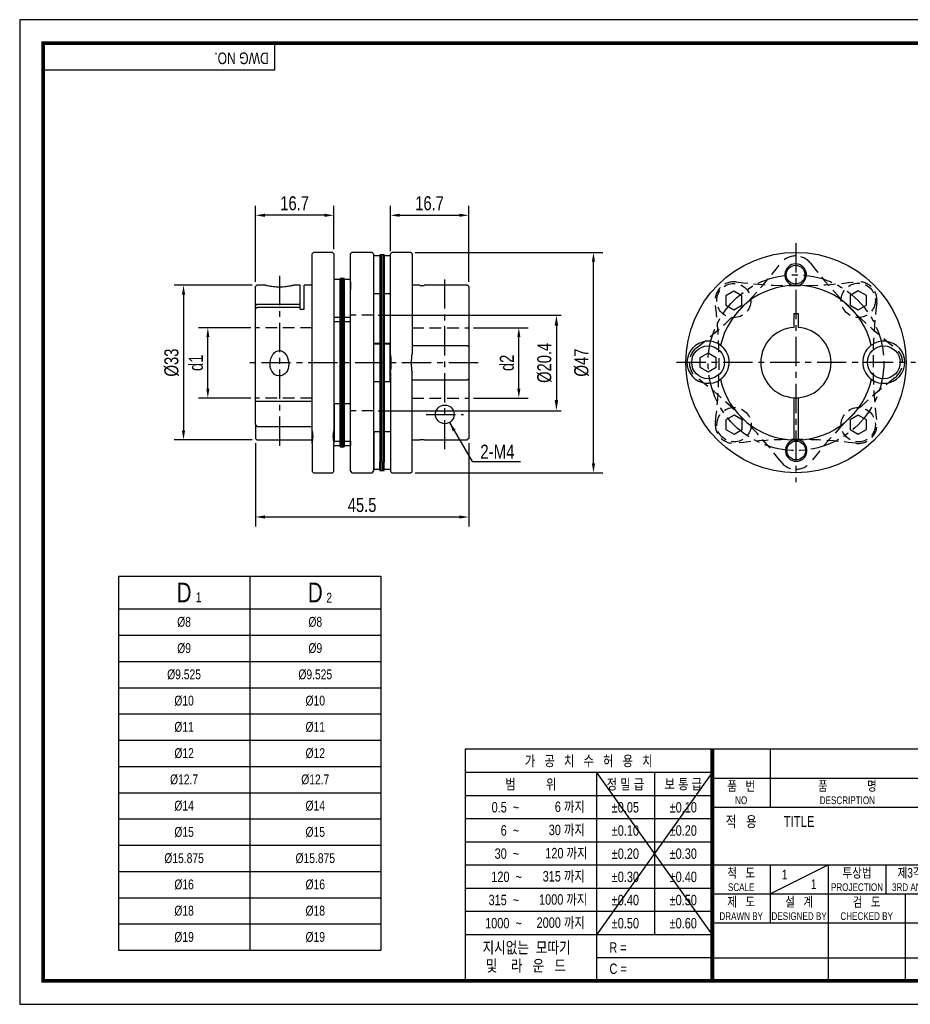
# Model space of a CAD drawing. Header units: millimetres. Extents: x 0 to 297, y 0 to 210.
# Tile 1 of 2: x 0 to 190, y 0 to 210. Entities that reach past the tile are written whole.
import ezdxf
from ezdxf.enums import TextEntityAlignment as Align

# ---------------------------------------------------------------- set-up
doc = ezdxf.new("R2010")
doc.units = ezdxf.units.MM
doc.header["$LTSCALE"] = 5
for name, pattern in [('CENTER', [2, 1.25, -0.25, 0.25, -0.25]), ('CENTER2', [1.125, 0.75, -0.125, 0.125, -0.125]), ('DASHED', [0.75, 0.5, -0.25]), ('HIDDEN', [0.375, 0.25, -0.125]), ('PHANTOM2', [1.25, 0.625, -0.125, 0.125, -0.125, 0.125, -0.125])]:
    doc.linetypes.add(name, pattern=pattern)
doc.layers.get('0').update_dxf_attribs({"linetype": 'CONTINUOUS'})
doc.layers.get('Defpoints').update_dxf_attribs({"linetype": 'CONTINUOUS'})
for name, color, linetype in [('BM', 2, 'CONTINUOUS'), ('C', 1, 'CENTER2'), ('CT', 1, 'CENTER'), ('D', 7, 'CONTINUOUS'), ('H', 3, 'HIDDEN'), ('HD', 4, 'DASHED'), ('P', 4, 'PHANTOM2')]:
    doc.layers.add(name, color=color, linetype=linetype)
doc.styles.get("Standard").update_dxf_attribs({"font": 'Gulim.ttf', "width": 0.8, "height": 3})
doc.dimstyles.new('LIM', dxfattribs={"dimtxt": 2, "dimasz": 2, "dimexe": 2, "dimexo": 1, "dimgap": 1, "dimtad": 1, "dimdec": 3, "dimzin": 9, "dimdsep": 46, "dimtxsty": 'Standard', "dimcen": 3, "dimclrd": 1, "dimclre": 1, "dimadec": 0, "dimazin": 0, "dimtfac": 1, "dimtdec": 3, "dimtmove": 0, "dimatfit": 3, "dimfxl": 0, "dimtolj": 1, "dimtzin": 0, "dimarcsym": 0})
doc.dimstyles.get("Standard").update_dxf_attribs({"dimtxt": 0.18, "dimasz": 0.18, "dimexe": 0.18, "dimexo": 0.0625, "dimgap": 0.09, "dimtad": 0, "dimtih": 1, "dimtoh": 1, "dimdec": 4, "dimzin": 0, "dimdsep": 46, "dimtxsty": 'Standard', "dimcen": 0.09, "dimadec": 0, "dimazin": 0, "dimtfac": 1, "dimtdec": 4, "dimtofl": 0, "dimtmove": 0, "dimatfit": 3, "dimfxl": 0, "dimtolj": 1, "dimtzin": 0, "dimarcsym": 0})

# ---------------------------------------------------------------- blocks, each defined once
blk = doc.blocks.new('*D76')
at = {"color": 1, "lineweight": -2, "ltscale": 25.4}
for p, q in [((49.63, 153.36), (32.97, 153.36)), ((34.97, 151.36), (34.97, 122.36)), ((49.63, 120.36), (32.97, 120.36))]:
    blk.add_line(p, q, dxfattribs=at)
at = {"color": 1, "ltscale": 25.4}
for points in [[(34.63, 151.36), (35.3, 151.36), (34.97, 153.36)], [(34.63, 122.36), (35.3, 122.36), (34.97, 120.36)]]:
    blk.add_solid(points, dxfattribs=at)
at = {"layer": 'Defpoints', "color": 0, "ltscale": 25.4}
for p in [(50.63, 153.36), (34.97, 120.36), (50.63, 120.36)]:
    blk.add_point(p, dxfattribs=at)
at = {"color": 0, "ltscale": 25.4, "insert": (32.43, 136.86), "char_height": 3, "attachment_point": 5, "rotation": 90}
blk.add_mtext('\\A1;{\\f??|b0|i0|c0|p49;%%C}33', dxfattribs=at)
blk = doc.blocks.new('*D77')
at = {"color": 1, "lineweight": -2, "ltscale": 25.4}
for p, q in [((50.33, 119.66), (50.33, 101.94)), ((95.83, 119.67), (95.83, 101.94)), ((52.33, 103.94), (93.83, 103.94))]:
    blk.add_line(p, q, dxfattribs=at)
at = {"color": 1, "ltscale": 25.4}
for points in [[(52.33, 104.27), (52.33, 103.6), (50.33, 103.94)], [(93.83, 104.27), (93.83, 103.6), (95.83, 103.94)]]:
    blk.add_solid(points, dxfattribs=at)
at = {"layer": 'Defpoints', "color": 0, "ltscale": 25.4}
for p in [(50.33, 120.66), (95.83, 120.67), (95.83, 103.94)]:
    blk.add_point(p, dxfattribs=at)
at = {"color": 0, "ltscale": 25.4, "insert": (73.08, 106.48), "char_height": 3, "attachment_point": 5}
blk.add_mtext('\\A1;45.5', dxfattribs=at)
blk = doc.blocks.new('*D78')
at = {"color": 1, "lineweight": -2, "ltscale": 25.4}
for p, q in [((84.43, 160.36), (124.46, 160.36)), ((122.46, 115.36), (122.46, 158.36)), ((84.43, 113.36), (124.46, 113.36))]:
    blk.add_line(p, q, dxfattribs=at)
at = {"color": 1, "ltscale": 25.4}
for points in [[(122.12, 158.36), (122.79, 158.36), (122.46, 160.36)], [(122.12, 115.36), (122.79, 115.36), (122.46, 113.36)]]:
    blk.add_solid(points, dxfattribs=at)
at = {"layer": 'Defpoints', "color": 0, "ltscale": 25.4}
for p in [(83.43, 160.36), (122.46, 160.36), (83.43, 113.36)]:
    blk.add_point(p, dxfattribs=at)
at = {"color": 0, "ltscale": 25.4, "insert": (119.92, 136.86), "char_height": 3, "attachment_point": 5, "rotation": 90}
blk.add_mtext('\\A1;{\\f??|b0|i0|c0|p49;%%c}47', dxfattribs=at)
blk = doc.blocks.new('*D79')
at = {"color": 1, "lineweight": -2, "ltscale": 25.4}
for p, q in [((79.13, 160.61), (79.13, 170.28)), ((95.83, 154.06), (95.83, 170.28)), ((81.13, 168.28), (93.83, 168.28))]:
    blk.add_line(p, q, dxfattribs=at)
at = {"color": 1, "ltscale": 25.4}
for points in [[(81.13, 168.62), (81.13, 167.95), (79.13, 168.28)], [(93.83, 168.62), (93.83, 167.95), (95.83, 168.28)]]:
    blk.add_solid(points, dxfattribs=at)
at = {"layer": 'Defpoints', "color": 0, "ltscale": 25.4}
for p in [(95.83, 168.28), (79.13, 159.61), (95.83, 153.06)]:
    blk.add_point(p, dxfattribs=at)
at = {"color": 0, "ltscale": 25.4, "insert": (87.48, 170.83), "char_height": 3, "attachment_point": 5}
blk.add_mtext('\\A1;16.7', dxfattribs=at)
blk = doc.blocks.new('*D80')
at = {"color": 1, "lineweight": -2, "ltscale": 25.4}
for p, q in [((49.33, 144.31), (38.16, 144.31)), ((40.16, 131.31), (40.16, 142.31)), ((49.33, 129.31), (38.16, 129.31))]:
    blk.add_line(p, q, dxfattribs=at)
at = {"color": 1, "ltscale": 25.4}
for points in [[(39.83, 142.31), (40.49, 142.31), (40.16, 144.31)], [(39.83, 131.31), (40.49, 131.31), (40.16, 129.31)]]:
    blk.add_solid(points, dxfattribs=at)
at = {"layer": 'Defpoints', "color": 0, "ltscale": 25.4}
for p in [(40.16, 144.31), (50.33, 144.31), (50.33, 129.31)]:
    blk.add_point(p, dxfattribs=at)
at = {"color": 0, "ltscale": 25.4, "insert": (37.62, 136.81), "char_height": 3, "attachment_point": 5, "rotation": 90}
blk.add_mtext('\\A1;{\\f굴림|b0|i0|c129|p49;d1}', dxfattribs=at)
blk = doc.blocks.new('*D81')
at = {"color": 1, "lineweight": -2, "ltscale": 25.4}
for p, q in [((50.33, 154.06), (50.33, 170.28)), ((67.03, 161.06), (67.03, 170.28)), ((65.03, 168.28), (52.33, 168.28))]:
    blk.add_line(p, q, dxfattribs=at)
at = {"color": 1, "ltscale": 25.4}
for points in [[(52.33, 168.62), (52.33, 167.95), (50.33, 168.28)], [(65.03, 168.62), (65.03, 167.95), (67.03, 168.28)]]:
    blk.add_solid(points, dxfattribs=at)
at = {"layer": 'Defpoints', "color": 0, "ltscale": 25.4}
for p in [(50.33, 168.28), (67.03, 160.06), (50.33, 153.06)]:
    blk.add_point(p, dxfattribs=at)
at = {"color": 0, "ltscale": 25.4, "insert": (58.68, 170.83), "char_height": 3, "attachment_point": 5}
blk.add_mtext('\\A1;16.7', dxfattribs=at)
blk = doc.blocks.new('*D82')
at = {"color": 1, "lineweight": -2, "ltscale": 25.4}
for p, q in [((96.83, 144.31), (108.53, 144.31)), ((106.53, 131.31), (106.53, 142.31)), ((96.83, 129.31), (108.53, 129.31))]:
    blk.add_line(p, q, dxfattribs=at)
at = {"color": 1, "ltscale": 25.4}
for points in [[(106.2, 142.31), (106.87, 142.31), (106.53, 144.31)], [(106.2, 131.31), (106.87, 131.31), (106.53, 129.31)]]:
    blk.add_solid(points, dxfattribs=at)
at = {"layer": 'Defpoints', "color": 0, "ltscale": 25.4}
for p in [(95.83, 144.31), (106.53, 144.31), (95.83, 129.31)]:
    blk.add_point(p, dxfattribs=at)
at = {"color": 0, "ltscale": 25.4, "insert": (103.99, 136.81), "char_height": 3, "attachment_point": 5, "rotation": 90}
blk.add_mtext('\\A1;{\\f굴림|b0|i0|c129|p49;d2}', dxfattribs=at)
blk = doc.blocks.new('*D84')
at = {"layer": 'D', "color": 1, "lineweight": -2}
for p, q in [((76.53, 147.01), (115.55, 147.01)), ((114.55, 144.71), (114.55, 128.91)), ((76.53, 126.61), (115.55, 126.61))]:
    blk.add_line(p, q, dxfattribs=at)
at = {"layer": 'D', "color": 1}
for points in [[(114.17, 144.71), (114.93, 144.71), (114.55, 147.01)], [(114.17, 128.91), (114.93, 128.91), (114.55, 126.61)]]:
    blk.add_solid(points, dxfattribs=at)
at = {"layer": 'Defpoints', "color": 0}
for p in [(75.53, 147.01), (75.53, 126.61), (114.55, 126.61)]:
    blk.add_point(p, dxfattribs=at)
at = {"layer": 'D', "insert": (112.01, 136.81), "char_height": 3, "attachment_point": 5, "rotation": 90}
blk.add_mtext('\\A1;%%C20.4', dxfattribs=at)

msp = doc.modelspace()

# ---------------------------------------------------------------- linework, layer by layer
for p, q in [((54.43705, 199.23234), (54.43705, 205)), ((54.43705, 199.23234), (5, 199.23234)), ((21.0868, 91.33285), (77.0868, 91.33285)), ((21.0868, 91.33285), (21.0868, 11.53285)), ((77.0868, 91.33285), (77.0868, 11.53285)), ((95.07575, 54.43705), (95.07575, 5)), ((147.8086, 54.43705), (95.07575, 54.43705)), ((292, 54.43705), (147.8086, 54.43705)), ((147.8086, 54.43705), (147.8086, 5)), ((160.16787, 54.43705), (160.16787, 42.07779)), ((147.8086, 49.42948), (95.07575, 49.42948)), ((147.8086, 49.42948), (123.09008, 14.82355)), ((123.09008, 49.42948), (147.8086, 14.82355)), ((123.09008, 49.42948), (123.09008, 5)), ((135.44934, 49.42948), (135.44934, 14.82355)), ((147.8086, 48.25742), (292, 48.25742)), ((147.8086, 44.48577), (95.07575, 44.48577)), ((147.8086, 42.07779), (292, 42.07779)), ((147.8086, 39.54207), (95.07575, 39.54207)), ((147.8086, 34.59837), (95.07575, 34.59837)), ((147.8086, 29.65466), (95.07575, 29.65466)), ((147.8086, 29.71852), (292, 29.71852)), ((160.16787, 23.53889), (172.52713, 29.71852)), ((160.16787, 29.71852), (160.16787, 17.35926)), ((172.52713, 29.71852), (172.52713, 5)), ((184.88639, 29.71852), (184.88639, 23.53889)), ((147.8086, 24.71096), (95.07575, 24.71096)), ((147.8086, 23.53889), (221.96418, 23.53889)), ((189.00615, 23.53889), (189.00615, 5)), ((147.8086, 19.76725), (95.07575, 19.76725)), ((147.8086, 17.35926), (292, 17.35926)), ((147.8086, 14.82355), (95.07575, 14.82355)), ((21.0868, 11.53285), (77.0868, 11.53285)), ((147.8086, 9.87984), (123.09008, 9.87984)), ((147.8086, 9.87984), (221.96418, 9.87984))]:
    msp.add_line(p, q)
at = {"color": 4}
for p, q in [((49.0868, 91.33285), (49.0868, 11.53285)), ((21.0868, 84.33285), (77.0868, 84.33285))]:
    msp.add_line(p, q, dxfattribs=at)
at = {"color": 1}
for p, q in [((21.0868, 78.73285), (77.0868, 78.73285)), ((21.0868, 73.13285), (77.0868, 73.13285)), ((21.0868, 67.53285), (77.0868, 67.53285)), ((21.0868, 61.93285), (77.0868, 61.93285)), ((21.0868, 56.33285), (77.0868, 56.33285)), ((21.0868, 50.73285), (77.0868, 50.73285)), ((21.0868, 45.13285), (77.0868, 45.13285)), ((21.0868, 39.53285), (77.0868, 39.53285)), ((21.0868, 33.93285), (77.0868, 33.93285)), ((21.0868, 28.33285), (77.0868, 28.33285)), ((21.0868, 22.73285), (77.0868, 22.73285)), ((21.0868, 17.13285), (77.0868, 17.13285))]:
    msp.add_line(p, q, dxfattribs=at)
msp.add_lwpolyline([(297, 210), (0, 210), (0, 0), (297, 0)], close=True)
msp.add_lwpolyline([(292, 205, 0.8, 0.8, 0), (5, 205, 0.8, 0.8, 0), (5, 5, 0.8, 0.8, 0), (292, 5, 0.8, 0.8, 0)], format="xyseb", close=True)
at = {"const_width": 0.82395}
msp.add_lwpolyline([(147.8086, 5), (147.8086, 54.43705)], dxfattribs=at)
at = {"layer": 'BM', "ltscale": 25.4}
for p, q in [((62.73449, 160.36426), (62.43449, 160.06426)), ((62.43449, 122.56319), (62.43449, 160.06426)), ((66.73449, 160.36426), (62.73449, 160.36426)), ((67.03449, 160.06426), (66.73449, 160.36426)), ((67.03449, 160.06426), (67.03449, 122.56319)), ((70.63449, 155.13225), (70.63449, 160.03363)), ((70.93449, 160.36426), (70.77106, 160.20083)), ((75.23449, 160.36426), (70.93449, 160.36426)), ((75.39092, 160.20782), (75.23449, 160.36426)), ((75.53449, 160.03363), (75.53449, 155.13225)), ((75.58449, 151.61414), (75.58449, 159.61414)), ((76.88449, 159.61414), (75.58449, 159.61414)), ((77.18449, 159.85589), (76.88449, 159.85589)), ((76.88449, 159.85589), (76.88449, 158.09191)), ((77.18449, 159.85589), (77.18449, 158.09191)), ((77.48449, 159.85589), (77.18449, 159.85589)), ((77.18449, 159.85589), (77.18449, 158.09191)), ((77.48449, 159.85589), (77.48449, 158.09191)), ((77.78449, 159.85589), (77.48449, 159.85589)), ((77.48449, 159.85589), (77.48449, 158.09191)), ((77.78449, 159.85589), (77.78449, 158.09191)), ((79.13449, 159.61414), (77.78449, 159.61414)), ((79.43449, 160.36426), (79.13449, 160.06426)), ((79.13449, 138.78206), (79.13449, 160.06426)), ((83.43449, 160.36426), (79.43449, 160.36426)), ((83.73449, 160.06426), (83.43449, 160.36426)), ((83.73449, 160.06426), (83.73449, 138.78206)), ((75.58449, 159.11414), (75.53449, 159.11414)), ((76.88449, 158.09191), (76.88449, 140.22312)), ((77.18449, 158.09191), (77.18449, 140.22312)), ((77.18449, 158.09191), (77.18449, 140.22312)), ((77.48449, 158.09191), (77.48449, 140.22312)), ((77.48449, 158.09191), (77.48449, 140.22312)), ((77.78449, 158.09191), (77.78449, 140.22312)), ((50.63449, 153.36426), (50.33449, 153.06426)), ((52.45866, 153.36426), (50.63449, 153.36426)), ((59.83449, 153.36426), (58.41582, 153.36426)), ((59.83449, 149.23401), (59.83449, 153.36426)), ((60.73449, 148.22741), (60.73449, 153.36426)), ((62.43449, 153.36426), (60.73449, 153.36426)), ((68.38449, 154.57714), (67.03449, 154.57714)), ((68.68449, 154.81889), (68.38449, 154.81889)), ((68.38449, 150.05616), (68.38449, 154.81889)), ((68.68449, 150.05616), (68.68449, 154.81889)), ((68.98449, 154.81889), (68.68449, 154.81889)), ((68.68449, 154.81889), (68.68449, 150.05616)), ((68.98449, 154.81889), (68.98449, 150.05616)), ((69.28449, 154.81889), (68.98449, 154.81889)), ((68.98449, 154.81889), (68.98449, 150.05616)), ((69.28449, 154.81889), (69.28449, 150.05616)), ((70.58449, 154.57714), (69.28449, 154.57714)), ((70.58449, 146.57714), (70.58449, 154.57714)), ((70.63449, 153.65173), (70.58449, 153.65173)), ((70.63449, 154.07714), (70.63449, 155.14956)), ((70.63449, 154.07714), (70.63449, 152.4048)), ((75.53449, 155.14866), (75.53449, 152.41164)), ((85.43449, 153.36426), (83.73449, 153.36426)), ((85.43449, 153.33029), (85.43449, 153.36426)), ((85.43449, 153.33029), (86.33449, 153.33029)), ((95.53449, 153.36426), (86.33449, 153.36426)), ((86.33449, 153.33029), (86.33449, 153.36426)), ((95.83449, 153.06426), (95.53449, 153.36426)), ((50.33449, 149.01452), (50.33449, 153.06426)), ((70.63449, 152.57714), (70.58449, 152.57714)), ((70.63449, 113.83446), (70.63449, 152.4048)), ((75.53449, 152.4048), (75.53449, 113.83446)), ((75.53449, 152.11414), (75.58449, 152.11414)), ((75.58449, 151.61414), (76.88449, 151.61414)), ((77.78449, 151.61414), (79.13449, 151.61414)), ((95.83449, 153.06426), (95.83449, 140.23508)), ((50.63449, 149.23401), (50.33449, 149.01452)), ((59.83449, 149.23401), (50.63449, 149.23401)), ((59.83449, 148.62021), (59.83449, 149.23401)), ((68.38449, 124.89015), (68.38449, 150.05616)), ((68.68449, 124.89015), (68.68449, 150.05616)), ((68.68449, 150.05616), (68.68449, 124.89015)), ((68.98449, 150.05616), (68.98449, 124.89015)), ((68.98449, 150.05616), (68.98449, 124.89015)), ((69.28449, 150.05616), (69.28449, 124.89015)), ((50.33449, 148.40072), (50.33449, 149.01452)), ((50.33449, 148.40072), (50.63449, 148.62021)), ((50.33449, 128.57216), (50.33449, 148.40072)), ((59.83449, 148.62021), (50.63449, 148.62021)), ((59.83449, 148.22741), (59.83449, 148.62021)), ((59.83449, 148.22741), (60.73449, 148.22741)), ((70.58449, 148.57714), (70.63449, 148.57714)), ((165.2185, 147.36419), (165.2185, 144.35075)), ((165.2185, 147.36419), (166.1185, 147.36419)), ((166.1185, 147.36419), (166.1185, 144.35075)), ((67.03449, 146.57714), (68.38449, 146.57714)), ((67.03449, 146.15173), (67.08449, 146.15173)), ((67.08449, 145.65173), (67.08449, 146.57714)), ((67.08449, 145.65173), (68.38449, 145.65173)), ((69.28449, 146.57714), (70.58449, 146.57714)), ((69.28449, 145.65173), (70.63449, 145.65173)), ((76.88449, 140.93061), (75.53449, 140.93061)), ((76.88449, 140.79791), (75.53449, 140.79791)), ((79.08449, 140.93061), (77.78449, 140.93061)), ((79.08449, 140.79791), (77.78449, 140.79791)), ((79.08449, 140.93061), (79.08449, 140.79791)), ((79.08449, 132.79791), (79.08449, 140.79791)), ((76.88449, 140.22312), (76.88449, 133.35508)), ((77.18449, 140.22312), (77.18449, 133.35508)), ((77.18449, 140.22312), (77.18449, 133.35508)), ((77.48449, 140.22312), (77.48449, 133.35508)), ((77.48449, 140.22312), (77.48449, 133.35508)), ((77.78449, 140.22312), (77.78449, 133.35508)), ((79.13449, 140.43061), (79.08449, 140.43061)), ((79.13449, 140.29791), (79.08449, 140.29791)), ((95.53449, 140.44059), (83.73449, 140.44059)), ((95.83449, 140.23508), (95.53449, 140.44059)), ((95.83449, 140.23508), (95.83449, 133.38138)), ((149.58646, 140.55451), (149.84732, 140.34714)), ((181.75054, 140.55451), (181.48967, 140.34714)), ((79.13449, 134.78288), (79.13449, 113.66426)), ((83.73449, 113.66426), (83.73449, 134.78288)), ((75.53449, 132.79791), (76.88449, 132.79791)), ((76.88449, 133.35508), (76.88449, 115.6123)), ((77.18449, 133.35508), (77.18449, 115.6123)), ((77.18449, 133.35508), (77.18449, 115.6123)), ((77.48449, 133.35508), (77.48449, 115.6123)), ((77.48449, 133.35508), (77.48449, 115.6123)), ((77.78449, 133.35508), (77.78449, 115.6123)), ((77.78449, 132.79791), (79.08449, 132.79791)), ((79.08449, 133.29791), (79.13449, 133.29791)), ((83.73449, 133.17401), (95.53449, 133.17401)), ((95.53449, 133.17401), (95.83449, 133.38138)), ((95.83449, 133.38138), (95.83449, 120.66902)), ((149.82307, 133.49344), (149.56074, 133.28792)), ((181.51393, 133.49344), (181.77625, 133.28792)), ((50.33449, 123.55965), (50.33449, 128.57679)), ((50.63449, 128.54473), (50.33449, 128.57216)), ((62.43449, 128.54473), (50.63449, 128.54473)), ((165.2185, 129.37777), (165.2185, 120.3704)), ((166.1185, 129.37777), (166.1185, 120.3704)), ((67.08449, 127.57679), (67.03449, 127.57679)), ((67.08449, 128.07679), (67.08449, 120.07679)), ((68.38449, 128.07679), (67.08449, 128.07679)), ((70.63449, 128.07679), (69.28449, 128.07679)), ((68.38449, 119.83504), (68.38449, 124.89015)), ((68.68449, 119.83504), (68.68449, 124.89015)), ((68.68449, 124.89015), (68.68449, 119.83504)), ((68.98449, 124.89015), (68.98449, 119.83504)), ((68.98449, 124.89015), (68.98449, 119.83504)), ((69.28449, 124.89015), (69.28449, 119.83504)), ((50.33449, 123.55965), (50.63449, 123.23026)), ((50.33449, 123.55965), (50.33449, 120.66426)), ((50.63449, 123.23026), (62.43449, 123.23026)), ((62.43449, 119.62183), (62.43449, 122.56319)), ((75.58449, 122.11438), (75.58449, 114.11438)), ((76.88449, 122.11438), (75.58449, 122.11438)), ((79.13449, 122.11438), (77.78449, 122.11438)), ((50.33449, 120.66426), (50.63449, 120.36426)), ((50.63449, 120.36426), (62.43449, 120.36426)), ((66.87265, 120.57679), (67.08449, 120.57679)), ((67.03449, 120.57679), (67.03449, 119.62412)), ((67.08449, 120.07679), (68.38449, 120.07679)), ((68.38449, 119.83504), (68.68449, 119.83504)), ((68.38449, 118.98834), (68.38449, 119.83504)), ((68.68449, 118.98834), (68.68449, 119.83504)), ((68.68449, 119.83504), (68.68449, 118.98834)), ((68.68449, 119.83504), (68.98449, 119.83504)), ((68.98449, 119.83504), (68.98449, 118.98834)), ((68.98449, 119.83504), (68.98449, 118.98834)), ((68.98449, 119.83504), (69.28449, 119.83504)), ((69.28449, 120.07679), (70.63449, 120.07679)), ((69.28449, 119.83504), (69.28449, 118.98834)), ((70.58449, 120.07679), (70.58449, 119.15138)), ((75.58449, 121.61438), (75.53449, 121.61438)), ((83.73449, 120.36426), (85.43449, 120.36426)), ((85.43449, 120.36426), (85.43449, 120.39115)), ((86.33449, 120.39115), (85.43449, 120.39115)), ((86.33449, 120.39115), (86.33449, 120.36891)), ((86.33449, 120.36891), (95.53449, 120.36891)), ((95.83449, 120.66902), (95.53449, 120.36891)), ((62.43449, 119.63836), (62.43449, 113.66426)), ((67.03449, 113.66426), (67.03449, 119.63836)), ((67.03449, 119.15138), (68.38449, 119.15138)), ((68.38449, 118.98834), (68.38449, 118.90963)), ((68.38449, 118.90963), (68.68449, 118.90963)), ((68.68449, 118.98834), (68.68449, 118.90963)), ((68.68449, 118.90963), (68.68449, 118.98834)), ((68.68449, 118.90963), (68.98449, 118.90963)), ((68.98449, 118.90963), (68.98449, 118.98834)), ((68.98449, 118.90963), (68.98449, 118.98834)), ((68.98449, 118.90963), (69.28449, 118.90963)), ((69.28449, 119.15138), (70.58449, 119.15138)), ((69.28449, 118.90963), (69.28449, 118.98834)), ((70.58449, 119.65138), (70.63449, 119.65138)), ((76.88449, 113.87263), (76.88449, 115.6123)), ((77.18449, 113.87263), (77.18449, 115.6123)), ((77.18449, 113.87263), (77.18449, 115.6123)), ((77.48449, 113.87263), (77.48449, 115.6123)), ((77.48449, 113.87263), (77.48449, 115.6123)), ((77.78449, 113.87263), (77.78449, 115.6123)), ((62.43449, 113.66426), (62.73449, 113.36426)), ((66.73449, 113.36426), (67.03449, 113.66426)), ((70.63449, 113.69489), (70.63449, 113.81952)), ((70.77805, 113.52069), (70.93449, 113.36426)), ((75.23449, 113.36426), (75.39792, 113.52769)), ((75.53449, 114.61438), (75.58449, 114.61438)), ((75.53449, 113.82282), (75.53449, 113.69489)), ((75.58449, 114.11438), (76.88449, 114.11438)), ((76.88449, 113.87263), (77.18449, 113.87263)), ((77.18449, 113.87263), (77.48449, 113.87263)), ((77.48449, 113.87263), (77.78449, 113.87263)), ((77.78449, 114.11438), (79.13449, 114.11438)), ((79.13449, 113.66426), (79.43449, 113.36426)), ((83.43449, 113.36426), (83.73449, 113.66426)), ((62.73449, 113.36426), (66.73449, 113.36426)), ((70.93449, 113.36426), (75.23449, 113.36426)), ((79.43449, 113.36426), (83.43449, 113.36426))]:
    msp.add_line(p, q, dxfattribs=at)
msp.add_lwpolyline([(146.91862, 138.86426), (145.18656, 137.86426), (145.18656, 135.86426), (146.91862, 134.86426), (148.65067, 135.86426), (148.65067, 137.86426)], close=True, dxfattribs=at)
for centre, radius in [((165.6685, 136.86426), 23.5), ((165.60215, 155.61414), 2), ((146.91862, 136.93061), 3.5), ((184.41838, 136.93061), 3.5), ((90.73404, 125.82184), 1.99663), ((165.73485, 118.11438), 2)]:
    msp.add_circle(centre, radius, dxfattribs=at)
for centre, radius, start, end in [((165.60215, 155.61414), 2.3, 281.4194378, 258.9860675), ((165.6685, 136.86426), 16.5, 12.9235849, 167.0764151), ((165.6685, 136.86426), 7.5, 93.4398128, 266.7629399), ((165.6685, 136.86426), 7.5, 273.6425654, 86.5601872), ((146.91862, 136.93061), 4.5, 53.6402391, 305.9542556), ((184.41838, 136.93061), 4.5, 234.0457444, 126.3597609), ((67.80112, 136.78247), 11.50842, 349.9940602, 10.0059398), ((95.06786, 136.78247), 11.50842, 169.9940602, 190.0059398), ((146.91862, 136.93061), 4.5, 310.198258, 49.3962367), ((184.41838, 136.93061), 4.5, 130.6037633, 229.801742), ((165.6685, 136.86426), 16.5, 192.5180796, 268.6399467), ((165.6685, 136.86426), 16.5, 271.7655586, 347.4819204), ((165.6685, 136.86426), 7.5, 266.8223192, 273.6528596), ((56.27699, 121.10078), 6.32878, 346.6396839, 13.3603161), ((73.19199, 121.10078), 6.32878, 166.6396839, 193.3603161), ((165.73485, 118.11438), 2.3, 101.4194378, 78.9860675), ((165.6685, 136.86426), 16.5, 268.6489923, 271.756513)]:
    msp.add_arc(centre, radius, start, end, dxfattribs=at)
for points, knots in [([(70.78055, 160.21031), (70.77595, 160.20571), (70.77081, 160.2003), (70.73572, 160.16184), (70.69199, 160.10809), (70.63449, 160.03363)], [0.7017975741, 0.7017975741, 0.7017975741, 0.7017975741, 0.75, 0.75, 1, 1, 1, 1]), ([(52.44307, 153.36317), (52.59222, 153.36252), (52.82917, 153.32843), (53.39324, 153.22399), (53.69663, 153.16215), (54.45207, 153.04511), (54.92562, 152.99073), (55.43449, 152.99073)], [0.7959874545, 0.7959874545, 0.7959874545, 0.7959874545, 0.875, 0.875, 0.9375, 0.9375, 1, 1, 1, 1]), ([(55.43449, 152.99073), (55.94336, 152.99073), (56.41408, 153.04474), (57.17087, 153.16185), (57.47299, 153.22346), (58.04026, 153.32855), (58.27758, 153.36281), (58.42659, 153.36336)], [0, 0, 0, 0, 0.0625, 0.0625, 0.125, 0.125, 0.2047026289, 0.2047026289, 0.2047026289, 0.2047026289]), ([(57.43449, 136.52168), (57.43449, 137.14608), (57.28018, 137.76317), (56.84076, 138.56891), (56.65479, 138.82303), (56.1912, 139.23415), (55.90322, 139.39172), (55.28753, 139.47136), (54.96672, 139.38506), (54.4396, 139.05786), (54.22242, 138.82593), (53.69893, 138.06337), (53.50049, 137.45164), (53.39528, 136.21705), (53.49064, 135.5823), (54.1058, 134.49805), (54.65273, 134.08288), (55.578, 133.99287), (55.89849, 134.05096), (56.46133, 134.31894), (56.70401, 134.52534), (57.27135, 135.26417), (57.43449, 135.89727), (57.43449, 136.52168)], [0, 0, 0, 0, 0.125, 0.125, 0.1875, 0.1875, 0.25, 0.25, 0.3125, 0.3125, 0.375, 0.375, 0.5, 0.5, 0.625, 0.625, 0.75, 0.75, 0.8125, 0.8125, 0.875, 0.875, 1, 1, 1, 1]), ([(70.80837, 113.49954), (70.80909, 113.50027), (70.80947, 113.50153), (70.80964, 113.51495), (70.79456, 113.54937), (70.73572, 113.66052), (70.69199, 113.73728), (70.63449, 113.83446)], [0.4615600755, 0.4615600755, 0.4615600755, 0.4615600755, 0.5, 0.5, 0.75, 0.75, 1, 1, 1, 1]), ([(75.53449, 113.83446), (75.41952, 113.64017), (75.35979, 113.52783), (75.35947, 113.5017), (75.35985, 113.50033), (75.36063, 113.49957)], [0, 0, 0, 0, 0.5, 0.5, 0.5408473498, 0.5408473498, 0.5408473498, 0.5408473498]), ([(75.38843, 113.51821), (75.39303, 113.52281), (75.39817, 113.52822), (75.43326, 113.56668), (75.47699, 113.62043), (75.53449, 113.69489)], [0.7017975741, 0.7017975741, 0.7017975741, 0.7017975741, 0.75, 0.75, 1, 1, 1, 1])]:
    msp.add_open_spline(points, degree=3, knots=knots, dxfattribs=at)
for points in [[(75.53449, 160.03363), (75.46562, 160.12281), (75.41657, 160.18224), (75.38824, 160.21056)], [(70.63449, 113.69489), (70.70336, 113.6057), (70.75241, 113.54628), (70.78074, 113.51796)]]:
    msp.add_open_spline(points, degree=3, dxfattribs=at)
at = {"layer": 'C'}
msp.add_line((147.8086, 49.42948), (147.8086, 49.39613), dxfattribs=at)
at = {"layer": 'CT'}
for p, q in [((165.6685, 162.36426), (165.6685, 111.36426)), ((55.4347, 155.36426), (55.4347, 118.36426)), ((90.73404, 118.36891), (90.73404, 155.36426)), ((97.83449, 136.80823), (48.33449, 136.80823)), ((140.16858, 136.93061), (191.16841, 136.93061)), ((86.73741, 125.82184), (94.73067, 125.82184))]:
    msp.add_line(p, q, dxfattribs=at)
msp.add_circle((165.6685, 136.86426), 18.74988, dxfattribs=at)
at = {"layer": 'H'}
msp.add_line((147.8086, 49.31275), (147.8086, 49.27106), dxfattribs=at)
at = {"layer": 'HD'}
for p, q in [((75.53449, 147.00823), (70.63449, 147.00823)), ((62.43449, 144.30823), (50.33449, 144.30823)), ((83.73449, 144.30823), (95.83449, 144.30823)), ((62.43449, 129.30823), (50.33449, 129.30823)), ((83.73449, 129.30823), (95.83449, 129.30823)), ((75.53449, 126.60823), (70.63449, 126.60823))]:
    msp.add_line(p, q, dxfattribs=at)
for points in [[(152.41033, 152.09494), (150.67828, 151.09494), (150.67828, 149.09494), (152.41033, 148.09494), (154.14238, 149.09494), (154.14238, 151.09494)], [(178.97358, 152.14186), (177.24153, 151.14186), (177.24153, 149.14186), (178.97358, 148.14186), (180.70564, 149.14186), (180.70564, 151.14186)], [(152.45725, 125.62552), (150.7252, 124.62552), (150.7252, 122.62552), (152.45725, 121.62552), (154.1893, 122.62552), (154.1893, 124.62552)], [(178.97358, 125.62552), (177.24153, 124.62552), (177.24153, 122.62552), (178.97358, 121.62552), (180.70564, 122.62552), (180.70564, 124.62552)]]:
    msp.add_lwpolyline(points, close=True, dxfattribs=at)
for centre in [(152.41033, 150.09494), (178.97358, 150.14186), (152.45725, 123.62552), (178.97358, 123.62552)]:
    msp.add_circle(centre, 3.65, dxfattribs=at)
for centre, radius, start, end in [((165.60215, 155.61414), 4, 37.7640221, 142.4126717), ((83.18999, 219.05101), 100, 307.790441, 322.4126717), ((247.81828, 219.30486), 100, 217.7640221, 232.438373), ((152.41033, 150.09494), 4, 82.7640221, 187.4126717), ((165.50977, 253.26667), 100, 262.7640221, 277.438373), ((178.97358, 150.14186), 4, 352.6758663, 97.438373), ((49.27949, 136.67739), 100, 352.790441, 7.4126717), ((282.12503, 136.88369), 100, 172.6758663, 187.3241337), ((146.91862, 136.86426), 4, 127.790441, 232.3241337), ((184.41838, 136.86426), 4, 307.6758663, 52.438373), ((83.35447, 54.55023), 100, 37.6758663, 52.3241337), ((247.98253, 54.55023), 100, 127.6758663, 142.3241337), ((152.45725, 123.62552), 4, 172.790441, 277.3241337), ((178.97358, 123.62552), 4, 262.6758663, 7.3241337), ((165.71542, 20.47408), 100, 82.6758663, 97.3241337), ((165.6685, 118.11438), 4, 217.6758663, 322.3241337)]:
    msp.add_arc(centre, radius, start, end, dxfattribs=at)
at = {"layer": 'P'}
msp.add_line((147.8086, 49.22104), (147.8086, 49.16267), dxfattribs=at)

# ---------------------------------------------------------------- texts
at = {"ltscale": 25.4, "insert": (101.95919, 117.86602), "char_height": 3, "attachment_point": 5}
msp.add_mtext('{\\fﾱﾼﾸﾲ|b0|i0|c129|p49;2-M4}', dxfattribs=at)
at = {"color": 0}
for s, insert, char_height, width, attachment_point in [('D', (35.0868, 87.83285), 4.2, 28, 5), ('D', (63.0868, 87.83285), 4.2, 28, 5), ('1', (37.58262, 87.85774), 2.1, 6.3, 1), ('2', (65.453, 87.77728), 2.1, 3.36, 1), ('%%c8', (35.0868, 81.53285), 2.1, 28, 5), ('%%c8', (63.0868, 81.53285), 2.1, 28, 5), ('%%c9', (35.0868, 75.93285), 2.1, 28, 5), ('%%c9', (63.0868, 75.93285), 2.1, 28, 5), ('%%c9.525', (35.0868, 70.33285), 2.1, 28, 5), ('%%c9.525', (63.0868, 70.33285), 2.1, 28, 5), ('%%c10', (35.0868, 64.73285), 2.1, 28, 5), ('%%c10', (63.0868, 64.73285), 2.1, 28, 5), ('%%c11', (35.0868, 59.13285), 2.1, 28, 5), ('%%c11', (63.0868, 59.13285), 2.1, 28, 5), ('%%c12', (35.0868, 53.53285), 2.1, 28, 5), ('%%c12', (63.0868, 53.53285), 2.1, 28, 5), ('%%c12.7', (35.0868, 47.93285), 2.1, 28, 5), ('%%c12.7', (63.0868, 47.93285), 2.1, 28, 5), ('%%c14', (35.0868, 42.33285), 2.1, 28, 5), ('%%c14', (63.0868, 42.33285), 2.1, 28, 5), ('%%c15', (35.0868, 36.73285), 2.1, 28, 5), ('%%c15', (63.0868, 36.73285), 2.1, 28, 5), ('%%c15.875', (35.0868, 31.13285), 2.1, 28, 5), ('%%c15.875', (63.0868, 31.13285), 2.1, 28, 5), ('%%c16', (35.0868, 25.53285), 2.1, 28, 5), ('%%c16', (63.0868, 25.53285), 2.1, 28, 5), ('%%c18', (35.0868, 19.93285), 2.1, 28, 5), ('%%c18', (63.0868, 19.93285), 2.1, 28, 5), ('%%c19', (35.0868, 14.33285), 2.1, 28, 5), ('%%c19', (63.0868, 14.33285), 2.1, 28, 5)]:
    msp.add_mtext(s, dxfattribs=dict(at, insert=insert, char_height=char_height, width=width, attachment_point=attachment_point))
at = {"layer": 'D', "width": 0.8}
msp.add_text('DWG NO.', height=2.471852, rotation=180, dxfattribs=at).set_placement((53.16809, 203.00065))
for s, height, p in [('가   공   치   수   허   용   치', 2.2246672, (121.44218, 51.93326)), ('범          위', 2.2246672, (109.08292, 46.95763)), ('정 밀 급', 2.224667, (129.26971, 46.95763)), ('보 통 급', 2.224667, (141.62897, 46.95763)), ('품   번', 2.059877, (153.98824, 46.60952)), ('품              명', 2.0598771, (176.64688, 46.60952)), ('NO', 1.647902, (153.98824, 43.5197)), ('DESCRIPTION', 1.6479017, (176.64688, 43.5197)), ('%%p0.05', 2.224667, (129.26971, 42.01392)), ('%%p0.10', 2.224667, (141.62897, 42.01392)), ('적   용', 2.307062, (153.98824, 38.98797)), ('TITLE', 2.307062, (166.3475, 38.98797)), ('%%p0.10', 2.224667, (129.26971, 37.07022)), ('%%p0.20', 2.224667, (141.62897, 37.07022)), ('%%p0.20', 2.224667, (129.26971, 32.12651)), ('%%p0.30', 2.224667, (141.62897, 32.12651)), ('척   도', 2.059877, (153.98824, 28.07062)), ('투상법', 2.059877, (178.70676, 28.07062)), ('제3각법', 2.059877, (191.06602, 28.07062)), ('%%p0.30', 2.224667, (129.26971, 27.18281)), ('%%p0.40', 2.224667, (141.62897, 27.18281)), ('1', 2.05988, (163.25768, 27.65865)), ('SCALE', 1.647902, (153.98824, 24.98081)), ('1', 2.05988, (169.43731, 25.59877)), ('PROJECTION', 1.647902, (178.70676, 24.98081)), ('3RD ANGLE', 1.647902, (191.06602, 24.98081)), ('%%p0.40', 2.224667, (129.26971, 22.2391)), ('%%p0.50', 2.224667, (141.62897, 22.2391)), ('제   도', 2.059877, (153.98824, 21.89099)), ('설   계', 2.059877, (166.3475, 21.89099)), ('검   도', 2.059877, (180.76664, 21.89099)), ('%%p0.50', 2.224667, (129.26971, 17.2954)), ('%%p0.60', 2.224667, (141.62897, 17.2954))]:
    msp.add_text(s, height=height, dxfattribs=at).set_placement(p, align=Align.MIDDLE)
for s, height, p in [('DRAWN BY', 1.647902, (153.98824, 17.97719)), ('DESIGNED BY', 1.6479017, (166.3475, 17.97719)), ('CHECKED BY', 1.647902, (180.76664, 17.97719))]:
    msp.add_text(s, height=height, dxfattribs=at).set_placement(p, align=Align.CENTER)
at = {"layer": 'D', "linetype": 'ByBlock', "width": 0.8}
for s, height, p in [('지시없는  모따기', 2.471852, (98.78304, 10.86753)), ('및    라   운   드', 2.4718525, (99.46232, 6.99683))]:
    msp.add_text(s, height=height, dxfattribs=at).set_placement(p)
at = {"layer": 'D', "width": 0.8}
for s, p in [('R = ', (125.83895, 10.9999)), ('C = ', (125.87797, 6.47764))]:
    msp.add_text(s, height=2.224667, dxfattribs=at).set_placement(p)
at = {"layer": 'D', "char_height": 2.224667, "attachment_point": 6}
for s, insert, width in [('0.5  ~', (106.61106, 42.01392), 8.2310624), ('6 까지', (120.61823, 42.01392), 9.8035318), ('6  ~', (106.61106, 37.07022), 8.2310216), ('30 까지', (120.61823, 37.07022), 9.8034906), ('120 까지', (121.17583, 32.12651), 12.6524242), ('30  ~', (106.61106, 32.12651), 8.2310216), ('120  ~', (107.1976, 27.18281), 8.9379913), ('315 까지', (120.61823, 27.18281), 12.0977814), ('315  ~', (106.61106, 22.2391), 9.885083), ('1000 까지', (121.14261, 22.2391), 13.3822846), ('2000 까지', (120.61823, 17.2954), 12.974319), ('1000  ~', (107.17041, 17.2954), 14.528725)]:
    msp.add_mtext(s, dxfattribs=dict(at, insert=insert, width=width))

# ---------------------------------------------------------------- dimensions: what is measured, and where the dimension line sits
at = {"ltscale": 25.4}
for base, p1, p2, picture, middle in [((50.33449, 168.28441), (67.03449, 160.06426), (50.33449, 153.06426), '*D81', (58.68449, 170.82635)), ((95.83449, 168.28441), (79.13449, 159.61414), (95.83449, 153.06426), '*D79', (87.48449, 170.82635)), ((95.83449, 103.93747), (50.33449, 120.66426), (95.83449, 120.66902), '*D77', (73.08449, 106.47741))]:
    dim = msp.add_linear_dim(base=base, p1=p1, p2=p2, dimstyle='LIM', dxfattribs=at)
    dim.commit()
    dim.dimension.update_dxf_attribs({"geometry": picture, "text_midpoint": middle})
for base, p1, p2, text, picture, middle in [((122.45761, 160.36426), (83.43449, 113.36426), (83.43449, 160.36426), '{\\f??|b0|i0|c0|p49;%%c}<>', '*D78', (119.91567, 136.86426)), ((34.96733, 120.36426), (50.63449, 153.36426), (50.63449, 120.36426), '{\\f??|b0|i0|c0|p49;%%C}<>', '*D76', (32.42938, 136.86426)), ((40.16017, 144.30823), (50.33449, 129.30823), (50.33449, 144.30823), '{\\f굴림|b0|i0|c129|p49;d1}', '*D80', (37.61623, 136.80823)), ((106.53287, 144.30823), (95.83449, 129.30823), (95.83449, 144.30823), '{\\f굴림|b0|i0|c129|p49;d2}', '*D82', (103.99093, 136.80823))]:
    dim = msp.add_linear_dim(base=base, p1=p1, p2=p2, angle=90, text=text, dimstyle='LIM', dxfattribs=at)
    dim.commit()
    dim.dimension.update_dxf_attribs({"geometry": picture, "text_midpoint": middle})
at = {"layer": 'D'}
dim = msp.add_linear_dim(base=(114.55165, 126.60823), p1=(75.53449, 147.00823), p2=(75.53449, 126.60823), angle=90, text='%%C20.4', dimstyle='Standard', override={"dimtxt": 2, "dimasz": 2.3, "dimexe": 1, "dimexo": 1, "dimgap": 1, "dimtad": 1, "dimtih": 0, "dimtoh": 0, "dimzin": 8, "dimcen": 1, "dimclrd": 1, "dimclre": 1, "dimclrt": 256, "dimadec": 4, "dimazin": 2, "dimtfac": 0.5, "dimtix": 1, "dimtofl": 1, "dimtmove": 2, "dimtzin": 8}, dxfattribs=at)
dim.commit()
dim.dimension.update_dxf_attribs({"geometry": '*D84', "text_midpoint": (112.01171, 136.80823)})

# ---------------------------------------------------------------- leaders
at = {"ltscale": 25.4}
msp.add_leader([(91.73236, 124.09271), (96.54671, 115.754), (106.91801, 115.754)], dimstyle='LIM', override={"dimgap": 1, "dimtad": 0}, dxfattribs=at)

doc.saveas('drawing.dxf')
